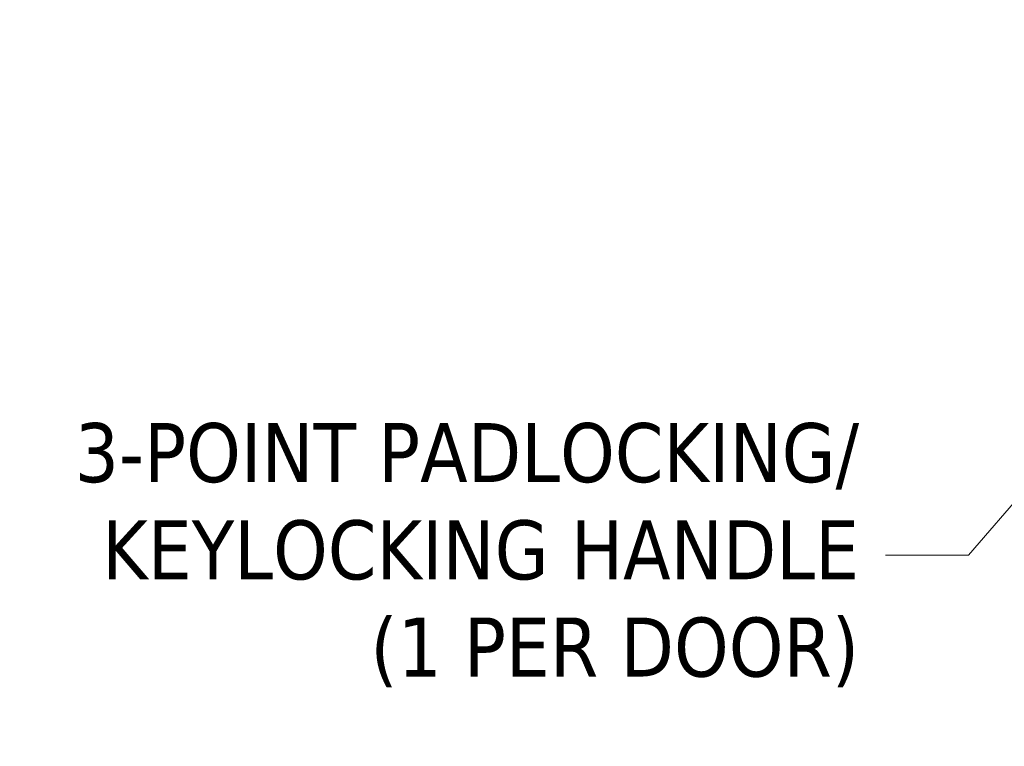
# Model space of a CAD drawing. Header units: inches. Extents: x 11 to 361, y 7 to 222.
# Tile 129 of 174: x 302 to 328, y 52 to 71. Entities that reach past the tile are written whole.
import ezdxf

# ---------------------------------------------------------------- set-up
doc = ezdxf.new("R2010")
doc.units = ezdxf.units.IN
doc.header["$LTSCALE"] = 22
doc.header["$MEASUREMENT"] = 0
doc.layers.get('0').update_dxf_attribs({"lineweight": 0})
doc.layers.add('Symbol (ANSI)', color=7, linetype='Continuous', lineweight=5)
doc.styles.add('ROMANS', font='tahoma.ttf')
doc.dimstyles.new('Default (ANSI)$7', dxfattribs={"dimscale": 22, "dimtxt": 0.07, "dimasz": 0.098425, "dimexe": 0.125, "dimexo": 0.0625, "dimgap": 0.031496, "dimtad": 0, "dimtih": 1, "dimtoh": 1, "dimrnd": 1e-08, "dimzin": 0, "dimdsep": 46, "dimtxsty": 'ROMANS', "dimblk": 'Filled-1', "dimcen": 0.09, "dimdle": 0.393701, "dimclrd": 256, "dimclre": 256, "dimclrt": 256, "dimadec": 0, "dimazin": 0, "dimtfac": 0.928571, "dimtofl": 0, "dimtmove": 0, "dimatfit": 3, "dimfxl": 1, "dimtolj": 1, "dimtzin": 0, "dimlwd": -1, "dimlwe": -1, "dimarcsym": 0})

# ---------------------------------------------------------------- blocks, each defined once
blk = doc.blocks.new('Filled-1')
at = {"color": 0}
for p, q in [((0, 0), (-1, 0.179)), ((-1, 0.179), (-1, -0.179)), ((-1, 0), (0, 0)), ((-1, -0.179), (0, 0))]:
    blk.add_line(p, q, dxfattribs=at)
at = {"color": 0, "flags": 128}
blk.add_lwpolyline([(-1, -0.179), (0, 0), (-1, 0.179), (-1, -0.179)], dxfattribs=at)
at = {"color": 0}
blk.add_solid([(-1, -0.179), (0, 0), (-1, 0.179), (-1, -0.179)], dxfattribs=at)

msp = doc.modelspace()

# ---------------------------------------------------------------- texts
at = {"layer": 'Symbol (ANSI)', "insert": (324.14921, 56.94637), "char_height": 1.54, "width": 22.0654285, "attachment_point": 6, "line_spacing_factor": 0.987884, "style": 'ROMANS'}
msp.add_mtext('{\\fTahoma|b0|i0;3-POINT PADLOCKING/\\P\\fTahoma|b0|i0;KEYLOCKING HANDLE\\P\\fTahoma|b0|i0;(1 PER DOOR)}', dxfattribs=at)

# ---------------------------------------------------------------- leaders
at = {"layer": 'Symbol (ANSI)', "annotation_type": 0, "has_hookline": 1, "hookline_direction": 1, "text_width": 21.90958}
msp.add_leader([(339.04511, 70.91419), (327.00748, 56.94637), (324.84213, 56.94637)], dimstyle='Default (ANSI)$7', override={"dimtad": 0}, dxfattribs=at)

doc.saveas('drawing.dxf')
